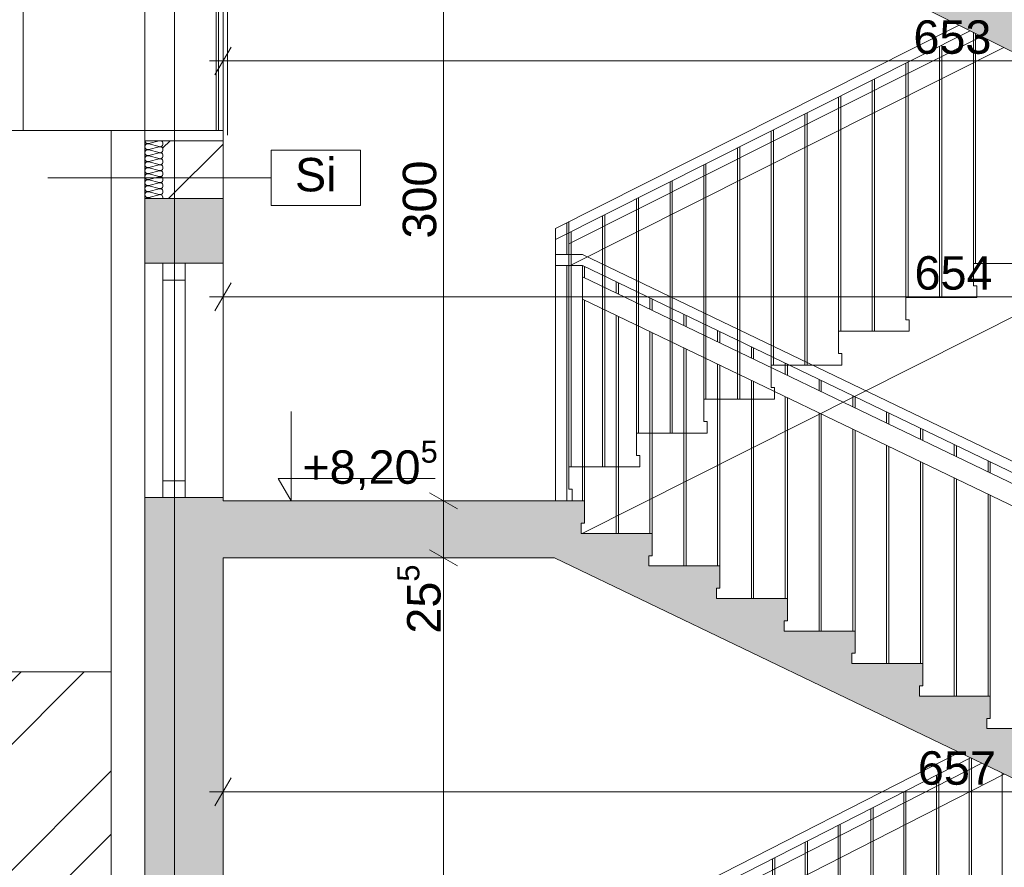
# Paper-space layout 'A-42 PRZEKRÓJ A-A' of a CAD drawing. Header units: millimetres. Extents: x 0 to 1114, y -5 to 726.
# Tile 13 of 92: x 76 to 120, y 260 to 298. Entities that reach past the tile are written whole.
import ezdxf
from ezdxf.xclip import XClip

# ---------------------------------------------------------------- set-up
doc = ezdxf.new("R2010")
doc.units = ezdxf.units.MM
doc.header["$MEASUREMENT"] = 0
doc.header["$XCLIPFRAME"] = 0
doc.linetypes.add('DASHDOTX2', pattern=[1000, 500, -250, 0, -250])
for name, color, linetype, lineweight, true_color in [('A__balustrada_Nr_pióra__161', 7, 'Continuous', 5, 0x949494), ('A_opis_Nr_pióra__19', 7, 'Continuous', 5, 0x191919), ('A_osie_Nr_pióra__16', 7, 'Continuous', 5, 0x0f0f0f), ('A_pochwyt_Nr_pióra__161', 7, 'Continuous', 5, 0x949494), ('A_sanitarne_Nr_pióra__6', 7, 'Continuous', 13, 0xa9a9a9), ('A_schody_Nr_pióra__10', 7, 'Continuous', 13, 0x4b4b4b), ('A_schody_Nr_pióra__9', 7, 'Continuous', 13, 0xadadad), ('A_widok_Nr_pióra__121', 7, 'Continuous', 5, 0xcacaca), ('A_widok_Nr_pióra__9', 7, 'Continuous', 13, 0xadadad)]:
    doc.layers.add(name, color=color, linetype=linetype, lineweight=lineweight, true_color=true_color)
doc.layers.add('A_schody', color=7, linetype='Continuous')
for name, color, linetype, lineweight in [('A_schody_Nr_pióra__1', 7, 'Continuous', 20), ('A_schody_Nr_pióra__2', 8, 'Continuous', 13), ('A_stolarka_Nr_pióra__1', 7, 'Continuous', 20), ('A_stolarka_Nr_pióra__3', 252, 'Continuous', 13), ('A_strop_Nr_pióra__1', 7, 'Continuous', 20), ('A_wymiary_Nr_pióra__1', 7, 'Continuous', 20), ('A_wymiary_Nr_pióra__2', 8, 'Continuous', 13), ('A_ściany_Nr_pióra__1', 7, 'Continuous', 20)]:
    doc.layers.add(name, color=color, linetype=linetype, lineweight=lineweight)
doc.styles.add('STYL_AUTOMATYCZNY_1', font='arial.ttf')
doc.styles.add('STYL_AUTOMATYCZNY_4', font='arial.ttf')

# ---------------------------------------------------------------- blocks, each defined once
blk = doc.blocks.new('Rysunek_1_1', base_point=(-1560.278, -148.908))
at = {"layer": 'A_schody', "linetype": 'Continuous', "lineweight": 0, "true_color": 0x000000}
h = blk.add_hatch(color=18, dxfattribs=at)
h.paths.add_polyline_path([(81.694, 140.929), (175.424, 140.929), (226.244, 140.929), (306.913, 140.929), (548.587, 140.929), (548.587, 244.87), (543.567, 244.87), (543.567, 243.12), (527.617, 243.12), (527.617, 243.652), (527.767, 243.652), (527.767, 244.652), (524.676, 244.652), (524.676, 245.185), (524.826, 245.185), (524.826, 246.185), (521.735, 246.185), (521.735, 246.718), (521.885, 246.718), (521.885, 247.718), (518.794, 247.718), (518.794, 248.251), (518.944, 248.251), (518.944, 249.251), (515.853, 249.251), (515.853, 249.784), (516.003, 249.784), (516.003, 250.784), (512.912, 250.784), (512.912, 251.317), (513.062, 251.317), (513.062, 252.317), (509.971, 252.317), (509.971, 252.85), (510.121, 252.85), (510.121, 253.85), (507.03, 253.85), (507.03, 254.383), (507.18, 254.383), (507.18, 255.383), (504.089, 255.383), (504.089, 255.916), (504.239, 255.916), (504.239, 256.916), (501.148, 256.916), (501.148, 257.449), (501.298, 257.449), (501.298, 258.449), (498.572, 258.449), (498.207, 258.449), (498.207, 258.982), (498.357, 258.982), (498.357, 259.982), (498.277, 259.982), (479.827, 259.982), (479.827, 286.332), (482.217, 286.332), (482.217, 290.162), (496.884, 290.162), (527.025, 274.725), (529.906, 273.25), (543.567, 273.25), (543.567, 276.2), (527.437, 276.2), (527.437, 276.727), (527.587, 276.727), (527.587, 277.727), (524.454, 277.727), (524.454, 278.255), (524.604, 278.255), (524.604, 279.255), (521.471, 279.255), (521.471, 279.783), (521.621, 279.783), (521.621, 280.783), (518.488, 280.783), (518.488, 281.31), (518.638, 281.31), (518.638, 282.31), (515.505, 282.31), (515.505, 282.838), (515.655, 282.838), (515.655, 283.838), (512.522, 283.838), (512.522, 284.366), (512.672, 284.366), (512.672, 285.366), (509.539, 285.366), (509.539, 285.894), (509.689, 285.894), (509.689, 286.894), (506.556, 286.894), (506.556, 287.421), (506.706, 287.421), (506.706, 288.421), (503.573, 288.421), (503.573, 288.949), (503.723, 288.949), (503.723, 289.949), (500.59, 289.949), (500.59, 290.477), (500.74, 290.477), (500.74, 291.477), (497.79, 291.477), (497.607, 291.477), (497.607, 292.005), (497.757, 292.005), (497.757, 293.005), (497.647, 293.005), (497.497, 293.005), (494.627, 293.005), (479.247, 293.005), (479.217, 293.005), (479.217, 319.235), (481.647, 319.235), (481.647, 323.105), (496.903, 323.105), (527.216, 307.736), (530.839, 305.9), (543.567, 305.9), (543.567, 309.21), (530.456, 309.21), (527.627, 309.21), (527.627, 309.736), (527.777, 309.736), (527.777, 310.736), (524.617, 310.736), (524.617, 311.262), (524.767, 311.262), (524.767, 312.262), (521.607, 312.262), (521.607, 312.788), (521.757, 312.788), (521.757, 313.788), (518.597, 313.788), (518.597, 314.314), (518.747, 314.314), (518.747, 315.314), (515.587, 315.314), (515.587, 315.84), (515.737, 315.84), (515.737, 316.84), (512.577, 316.84), (512.577, 317.366), (512.727, 317.366), (512.727, 318.366), (509.567, 318.366), (509.567, 318.892), (509.717, 318.892), (509.717, 319.892), (506.557, 319.892), (506.557, 320.418), (506.707, 320.418), (506.707, 321.418), (503.547, 321.418), (503.547, 321.944), (503.697, 321.944), (503.697, 322.944), (500.537, 322.944), (500.537, 323.47), (500.687, 323.47), (500.687, 324.47), (497.527, 324.47), (497.527, 324.493), (497.527, 324.996), (497.677, 324.996), (497.677, 325.996), (497.647, 325.996), (497.177, 325.996), (479.547, 325.996), (479.547, 351.996), (481.717, 351.996), (481.717, 355.946), (498.578, 355.946), (527.341, 341.136), (530.809, 339.35), (543.567, 339.35), (543.567, 342.65), (527.677, 342.65), (527.677, 343.181), (527.827, 343.181), (527.827, 344.181), (524.703, 344.181), (524.703, 344.712), (524.853, 344.712), (524.853, 345.712), (521.729, 345.712), (521.729, 346.244), (521.879, 346.244), (521.879, 347.244), (518.755, 347.244), (518.755, 347.775), (518.905, 347.775), (518.905, 348.775), (515.781, 348.775), (515.781, 349.306), (515.931, 349.306), (515.931, 350.306), (512.807, 350.306), (512.807, 350.838), (512.957, 350.838), (512.957, 351.838), (509.833, 351.838), (509.833, 352.369), (509.983, 352.369), (509.983, 353.369), (506.859, 353.369), (506.859, 353.9), (507.009, 353.9), (507.009, 354.9), (503.885, 354.9), (503.885, 355.432), (504.035, 355.432), (504.035, 356.432), (500.911, 356.432), (500.911, 356.963), (501.061, 356.963), (501.061, 357.963), (497.937, 357.963), (497.937, 357.981), (497.937, 358.495), (498.087, 358.495), (498.087, 359.495), (497.607, 359.495), (494.957, 359.495), (479.467, 359.495), (479.467, 385.725), (481.827, 385.725), (481.827, 389.495), (496.894, 389.495), (527.195, 374.445), (530.547, 372.78), (543.567, 372.78), (543.567, 375.94), (527.557, 375.94), (527.557, 376.433), (527.707, 376.433), (527.707, 377.433), (524.551, 377.433), (524.551, 377.926), (524.701, 377.926), (524.701, 378.926), (521.545, 378.926), (521.545, 379.419), (521.695, 379.419), (521.695, 380.419), (518.539, 380.419), (518.539, 380.912), (518.689, 380.912), (518.689, 381.912), (515.533, 381.912), (515.533, 382.405), (515.683, 382.405), (515.683, 383.405), (512.527, 383.405), (512.527, 383.898), (512.677, 383.898), (512.677, 384.898), (509.521, 384.898), (509.521, 385.391), (509.671, 385.391), (509.671, 386.391), (506.515, 386.391), (506.515, 386.884), (506.665, 386.884), (506.665, 387.884), (506.416, 387.884), (503.509, 387.884), (503.509, 388.377), (503.659, 388.377), (503.659, 389.377), (503.413, 389.377), (500.503, 389.377), (500.503, 389.87), (500.653, 389.87), (500.653, 390.87), (500.41, 390.87), (497.813, 390.87), (497.497, 390.87), (497.497, 391.363), (497.647, 391.363), (497.647, 392.363), (479.397, 392.363), (479.397, 418.623), (481.617, 418.623), (481.617, 422.123), (498.369, 422.123), (527.387, 407.759), (531.063, 405.94), (543.567, 405.94), (543.567, 409.28), (527.697, 409.28), (527.697, 409.765), (527.847, 409.765), (527.847, 410.765), (524.697, 410.765), (524.697, 411.25), (524.847, 411.25), (524.847, 412.25), (521.697, 412.25), (521.697, 412.735), (521.847, 412.735), (521.847, 413.735), (518.697, 413.735), (518.697, 414.22), (518.847, 414.22), (518.847, 415.22), (515.697, 415.22), (515.697, 415.705), (515.847, 415.705), (515.847, 416.705), (512.697, 416.705), (512.697, 417.189), (512.847, 417.189), (512.847, 418.189), (509.697, 418.189), (509.697, 418.674), (509.847, 418.674), (509.847, 419.674), (506.697, 419.674), (506.697, 420.159), (506.847, 420.159), (506.847, 421.159), (503.697, 421.159), (503.697, 421.644), (503.847, 421.644), (503.847, 422.644), (500.697, 422.644), (500.697, 423.129), (500.847, 423.129), (500.847, 424.129), (497.697, 424.129), (497.697, 424.614), (497.847, 424.614), (497.847, 425.614), (479.317, 425.614), (479.317, 451.774), (481.707, 451.774), (481.707, 455.544), (496.931, 455.544), (527.257, 440.792), (530.881, 439.03), (543.567, 439.03), (543.567, 442.31), (527.567, 442.31), (527.567, 442.785), (527.717, 442.785), (527.717, 443.785), (524.533, 443.785), (524.533, 444.261), (524.683, 444.261), (524.683, 445.261), (521.499, 445.261), (521.499, 445.737), (521.649, 445.737), (521.649, 446.737), (518.465, 446.737), (518.465, 447.213), (518.615, 447.213), (518.615, 448.213), (515.431, 448.213), (515.431, 448.689), (515.581, 448.689), (515.581, 449.689), (512.397, 449.689), (512.397, 450.165), (512.547, 450.165), (512.547, 451.165), (509.363, 451.165), (509.363, 451.641), (509.513, 451.641), (509.513, 452.641), (506.329, 452.641), (506.329, 453.117), (506.479, 453.117), (506.479, 454.117), (503.295, 454.117), (503.295, 454.593), (503.445, 454.593), (503.445, 455.593), (500.261, 455.593), (500.261, 456.069), (500.411, 456.069), (500.411, 457.069), (497.227, 457.069), (497.227, 457.545), (497.377, 457.545), (497.377, 458.545), (479.247, 458.545), (479.247, 484.675), (481.019, 484.675), (481.019, 488.575), (496.868, 488.575), (530.662, 472.1), (543.567, 472.1), (543.567, 475.18), (527.767, 475.18), (527.767, 475.645), (527.917, 475.645), (527.917, 476.645), (524.761, 476.645), (524.761, 477.11), (524.911, 477.11), (524.911, 478.11), (521.755, 478.11), (521.755, 478.576), (521.905, 478.576), (521.905, 479.576), (518.749, 479.576), (518.749, 480.041), (518.899, 480.041), (518.899, 481.041), (515.743, 481.041), (515.743, 481.507), (515.893, 481.507), (515.893, 482.507), (512.737, 482.507), (512.737, 482.972), (512.887, 482.972), (512.887, 483.972), (509.731, 483.972), (509.731, 484.438), (509.881, 484.438), (509.881, 485.438), (506.725, 485.438), (506.725, 485.903), (506.875, 485.903), (506.875, 486.903), (503.719, 486.903), (503.719, 487.369), (503.869, 487.369), (503.869, 488.369), (500.713, 488.369), (500.713, 488.834), (500.863, 488.834), (500.863, 489.834), (497.707, 489.834), (497.707, 490.3), (497.857, 490.3), (497.857, 491.3), (479.277, 491.3), (479.277, 517.52), (481.377, 517.52), (481.377, 521.533), (478.41, 521.533), (478.41, 524.133), (477.357, 524.133), (352.051, 524.133), (352.051, 536.095), (543.567, 536.095), (543.567, 527.836), (543.567, 524.133), (547.587, 524.133), (547.587, 521.533), (543.567, 521.533), (543.567, 517.54), (548.587, 517.54), (548.587, 540.961), (543.567, 540.961), (543.567, 539.119), (348.996, 539.119), (348.996, 564.681), (346.838, 564.681), (346.838, 562.317), (85.194, 562.317), (85.194, 564.681), (81.694, 564.681), (81.694, 553.481), (85.194, 553.481), (85.194, 558.993), (147.194, 558.993), (147.194, 524.281), (131.294, 524.281), (131.294, 520.056), (146.901, 520.056), (146.901, 517.255), (150.894, 517.255), (150.894, 491.056), (131.644, 491.056), (131.644, 491.558), (131.794, 491.558), (131.794, 492.558), (128.604, 492.558), (128.604, 493.06), (128.754, 493.06), (128.754, 494.06), (125.564, 494.06), (125.564, 494.562), (125.714, 494.562), (125.714, 495.562), (122.524, 495.562), (122.524, 496.065), (122.674, 496.065), (122.674, 497.065), (119.484, 497.065), (119.484, 497.567), (119.634, 497.567), (119.634, 498.567), (116.444, 498.567), (116.444, 499.069), (116.594, 499.069), (116.594, 500.069), (113.404, 500.069), (113.404, 500.571), (113.554, 500.571), (113.554, 501.571), (110.364, 501.571), (110.364, 502.074), (110.514, 502.074), (110.514, 503.074), (107.324, 503.074), (107.324, 503.576), (107.474, 503.576), (107.474, 504.576), (104.284, 504.576), (104.284, 505.078), (104.434, 505.078), (104.434, 506.078), (101.244, 506.078), (101.244, 506.581), (101.394, 506.581), (101.394, 507.581), (98.194, 507.581), (85.194, 507.581), (85.194, 504.381), (101.294, 504.381), (133.823, 488.306), (146.674, 488.306), (146.674, 484.256), (150.694, 484.256), (150.694, 458.206), (131.244, 458.206), (131.244, 458.69), (131.394, 458.69), (131.394, 459.69), (128.264, 459.69), (128.264, 460.174), (128.414, 460.174), (128.414, 461.174), (125.284, 461.174), (125.284, 461.658), (125.434, 461.658), (125.434, 462.658), (122.304, 462.658), (122.304, 463.142), (122.454, 463.142), (122.454, 464.142), (119.324, 464.142), (119.324, 464.626), (119.474, 464.626), (119.474, 465.626), (116.344, 465.626), (116.344, 466.11), (116.494, 466.11), (116.494, 467.11), (113.364, 467.11), (113.364, 467.594), (113.514, 467.594), (113.514, 468.594), (110.384, 468.594), (110.384, 469.078), (110.534, 469.078), (110.534, 470.078), (107.404, 470.078), (107.404, 470.562), (107.554, 470.562), (107.554, 471.562), (104.424, 471.562), (104.424, 472.046), (104.574, 472.046), (104.574, 473.046), (101.444, 473.046), (101.444, 473.531), (101.594, 473.531), (101.594, 474.531), (101.044, 474.531), (85.194, 474.531), (85.194, 471.531), (101.123, 471.531), (133.451, 455.431), (147.014, 455.431), (147.014, 451.371), (150.394, 451.371), (150.394, 425.231), (130.844, 425.231), (130.844, 425.744), (130.994, 425.744), (130.994, 426.744), (127.904, 426.744), (127.904, 427.258), (128.054, 427.258), (128.054, 428.258), (124.964, 428.258), (124.964, 428.771), (125.114, 428.771), (125.114, 429.771), (122.024, 429.771), (122.024, 430.285), (122.174, 430.285), (122.174, 431.285), (119.084, 431.285), (119.084, 431.799), (119.234, 431.799), (119.234, 432.799), (116.144, 432.799), (116.144, 433.312), (116.294, 433.312), (116.294, 434.312), (113.204, 434.312), (113.204, 434.826), (113.354, 434.826), (113.354, 435.826), (110.264, 435.826), (110.264, 436.34), (110.414, 436.34), (110.414, 437.34), (107.324, 437.34), (107.324, 437.853), (107.474, 437.853), (107.474, 438.853), (104.384, 438.853), (104.384, 439.367), (104.534, 439.367), (104.534, 440.367), (101.444, 440.367), (101.444, 440.881), (101.594, 440.881), (101.594, 441.881), (98.394, 441.881), (85.194, 441.881), (85.194, 438.631), (101.54, 438.631), (133.928, 421.956), (146.574, 421.956), (146.574, 418.066), (150.194, 418.066), (150.194, 391.956), (130.844, 391.956), (130.844, 392.467), (130.994, 392.467), (130.994, 393.467), (127.814, 393.467), (127.814, 393.978), (127.964, 393.978), (127.964, 394.978), (124.784, 394.978), (124.784, 395.49), (124.934, 395.49), (124.934, 396.49), (121.754, 396.49), (121.754, 397.001), (121.904, 397.001), (121.904, 398.001), (118.724, 398.001), (118.724, 398.512), (118.874, 398.512), (118.874, 399.512), (115.694, 399.512), (115.694, 400.024), (115.844, 400.024), (115.844, 401.024), (112.664, 401.024), (112.664, 401.535), (112.814, 401.535), (112.814, 402.535), (109.634, 402.535), (109.634, 403.046), (109.784, 403.046), (109.784, 404.046), (106.604, 404.046), (106.604, 404.558), (106.754, 404.558), (106.754, 405.558), (103.574, 405.558), (103.574, 406.069), (103.724, 406.069), (103.724, 407.069), (100.544, 407.069), (100.544, 407.581), (100.694, 407.581), (100.694, 408.581), (97.494, 408.581), (85.194, 408.581), (85.194, 405.431), (100.469, 405.431), (133.448, 388.981), (146.924, 388.981), (146.924, 385.311), (150.794, 385.311), (150.794, 358.881), (131.244, 358.881), (131.244, 359.376), (131.394, 359.376), (131.394, 360.376), (128.244, 360.376), (128.244, 360.871), (128.394, 360.871), (128.394, 361.871), (125.244, 361.871), (125.244, 362.367), (125.394, 362.367), (125.394, 363.367), (122.244, 363.367), (122.244, 363.862), (122.394, 363.862), (122.394, 364.862), (119.244, 364.862), (119.244, 365.358), (119.394, 365.358), (119.394, 366.358), (116.244, 366.358), (116.244, 366.853), (116.394, 366.853), (116.394, 367.853), (113.244, 367.853), (113.244, 368.349), (113.394, 368.349), (113.394, 369.349), (110.244, 369.349), (110.244, 369.844), (110.394, 369.844), (110.394, 370.844), (107.244, 370.844), (107.244, 371.34), (107.394, 371.34), (107.394, 372.34), (104.244, 372.34), (104.244, 372.835), (104.394, 372.835), (104.394, 373.835), (101.244, 373.835), (101.244, 374.331), (101.394, 374.331), (101.394, 375.331), (98.194, 375.331), (85.194, 375.331), (85.194, 372.331), (100.9, 372.331), (134.251, 355.706), (146.737, 355.706), (146.737, 352.136), (150.694, 352.136), (150.694, 325.906), (150.494, 325.906), (131.144, 325.906), (131.144, 326.408), (131.294, 326.408), (131.294, 327.408), (128.164, 327.408), (128.164, 327.91), (128.314, 327.91), (128.314, 328.91), (125.184, 328.91), (125.184, 329.412), (125.334, 329.412), (125.334, 330.412), (122.204, 330.412), (122.204, 330.915), (122.354, 330.915), (122.354, 331.915), (119.224, 331.915), (119.224, 332.417), (119.374, 332.417), (119.374, 333.417), (116.244, 333.417), (116.244, 333.919), (116.394, 333.919), (116.394, 334.919), (113.264, 334.919), (113.264, 335.421), (113.414, 335.421), (113.414, 336.421), (110.284, 336.421), (110.284, 336.924), (110.434, 336.924), (110.434, 337.924), (107.304, 337.924), (107.304, 338.426), (107.454, 338.426), (107.454, 339.426), (104.324, 339.426), (104.324, 339.928), (104.474, 339.928), (104.474, 340.928), (101.344, 340.928), (101.344, 341.431), (101.494, 341.431), (101.494, 342.431), (98.294, 342.431), (85.194, 342.431), (85.194, 339.231), (101.379, 339.231), (134.06, 322.756), (146.544, 322.756), (146.544, 319.066), (150.494, 319.066), (150.494, 292.856), (130.894, 292.856), (130.844, 292.856), (130.844, 293.321), (130.994, 293.321), (130.994, 294.321), (127.884, 294.321), (127.884, 294.787), (128.034, 294.787), (128.034, 295.787), (124.924, 295.787), (124.924, 296.253), (125.074, 296.253), (125.074, 297.253), (121.964, 297.253), (121.964, 297.719), (122.114, 297.719), (122.114, 298.719), (119.004, 298.719), (119.004, 299.185), (119.154, 299.185), (119.154, 300.185), (116.044, 300.185), (116.044, 300.651), (116.194, 300.651), (116.194, 301.651), (113.084, 301.651), (113.084, 302.117), (113.234, 302.117), (113.234, 303.117), (110.124, 303.117), (110.124, 303.583), (110.274, 303.583), (110.274, 304.583), (107.164, 304.583), (107.164, 305.049), (107.314, 305.049), (107.314, 306.049), (104.204, 306.049), (104.204, 306.515), (104.354, 306.515), (104.354, 307.515), (101.244, 307.515), (101.244, 307.981), (101.394, 307.981), (101.394, 308.981), (98.194, 308.981), (85.194, 308.981), (85.194, 306.131), (100.659, 306.131), (132.664, 290.281), (147.001, 290.281), (147.001, 286.281), (150.794, 286.281), (150.894, 286.281), (150.894, 260.081), (150.794, 260.081), (131.544, 260.081), (131.544, 260.54), (131.694, 260.54), (131.694, 261.54), (128.514, 261.54), (128.514, 261.999), (128.664, 261.999), (128.664, 262.999), (125.484, 262.999), (125.484, 263.458), (125.634, 263.458), (125.634, 264.458), (122.454, 264.458), (122.454, 264.917), (122.604, 264.917), (122.604, 265.917), (119.424, 265.917), (119.424, 266.376), (119.574, 266.376), (119.574, 267.376), (116.394, 267.376), (116.394, 267.835), (116.544, 267.835), (116.544, 268.835), (113.364, 268.835), (113.364, 269.294), (113.514, 269.294), (113.514, 270.294), (110.334, 270.294), (110.334, 270.753), (110.484, 270.753), (110.484, 271.753), (107.304, 271.753), (107.304, 272.212), (107.454, 272.212), (107.454, 273.212), (104.274, 273.212), (104.274, 273.671), (104.424, 273.671), (104.424, 274.671), (101.244, 274.671), (101.244, 275.131), (101.394, 275.131), (101.394, 276.131), (98.194, 276.131), (85.194, 276.131), (85.194, 276.281), (81.694, 276.281), (81.694, 161.081)])
h.paths.add_polyline_path([(85.194, 241.081), (99.89, 241.081), (133.69, 224.181), (146.852, 224.181), (146.852, 220.611), (150.594, 220.611), (150.594, 194.081), (134.194, 194.081), (130.994, 194.081), (130.844, 194.081), (130.844, 194.581), (130.994, 194.581), (130.994, 195.581), (127.874, 195.581), (127.874, 196.081), (128.024, 196.081), (128.024, 197.081), (124.904, 197.081), (124.904, 197.581), (125.054, 197.581), (125.054, 198.581), (121.934, 198.581), (121.934, 199.081), (122.084, 199.081), (122.084, 200.081), (118.964, 200.081), (118.964, 200.581), (119.114, 200.581), (119.114, 201.581), (115.994, 201.581), (115.994, 202.081), (116.144, 202.081), (116.144, 203.081), (113.024, 203.081), (113.024, 203.581), (113.174, 203.581), (113.174, 204.581), (110.054, 204.581), (110.054, 205.081), (110.204, 205.081), (110.204, 206.081), (107.084, 206.081), (107.084, 206.581), (107.234, 206.581), (107.234, 207.581), (104.114, 207.581), (104.114, 208.081), (104.264, 208.081), (104.264, 209.081), (101.144, 209.081), (101.144, 209.581), (101.294, 209.581), (101.294, 210.581), (85.694, 210.581), (85.194, 210.581)], flags=0)
h.paths.add_polyline_path([(85.194, 207.481), (100.985, 207.481), (134.051, 190.781), (147.294, 190.781), (147.294, 187.311), (150.694, 187.311), (150.694, 161.081), (129.144, 161.081), (129.144, 161.711), (129.294, 161.711), (129.294, 162.711), (126.2, 162.711), (126.2, 163.341), (126.35, 163.341), (126.35, 164.341), (123.255, 164.341), (123.255, 164.971), (123.405, 164.971), (123.405, 165.971), (120.311, 165.971), (120.311, 166.601), (120.461, 166.601), (120.461, 167.601), (117.366, 167.601), (117.366, 168.231), (117.516, 168.231), (117.516, 169.231), (114.422, 169.231), (114.422, 169.861), (114.572, 169.861), (114.572, 170.861), (111.477, 170.861), (111.477, 171.491), (111.627, 171.491), (111.627, 172.491), (108.533, 172.491), (108.533, 173.121), (108.683, 173.121), (108.683, 174.121), (105.588, 174.121), (105.588, 174.751), (105.738, 174.751), (105.738, 175.751), (102.644, 175.751), (102.644, 176.381), (102.794, 176.381), (102.794, 177.381), (99.594, 177.381), (85.694, 177.381), (85.194, 177.381)], flags=0)
h.paths.add_polyline_path([(98.194, 243.581), (85.194, 243.581), (85.194, 273.581), (100.052, 273.581), (134.109, 257.181), (146.856, 257.181), (146.856, 253.581), (150.794, 253.581), (150.794, 227.081), (131.244, 227.081), (131.244, 227.581), (131.394, 227.581), (131.394, 228.581), (128.244, 228.581), (128.244, 229.081), (128.394, 229.081), (128.394, 230.081), (125.244, 230.081), (125.244, 230.581), (125.394, 230.581), (125.394, 231.581), (122.244, 231.581), (122.244, 232.081), (122.394, 232.081), (122.394, 233.081), (119.244, 233.081), (119.244, 233.581), (119.394, 233.581), (119.394, 234.581), (116.244, 234.581), (116.244, 235.081), (116.394, 235.081), (116.394, 236.081), (113.244, 236.081), (113.244, 236.581), (113.394, 236.581), (113.394, 237.581), (110.244, 237.581), (110.244, 238.081), (110.394, 238.081), (110.394, 239.081), (107.244, 239.081), (107.244, 239.581), (107.394, 239.581), (107.394, 240.581), (104.244, 240.581), (104.244, 241.081), (104.394, 241.081), (104.394, 242.081), (101.244, 242.081), (101.244, 242.581), (101.394, 242.581), (101.394, 243.581)], flags=0)
h.paths.add_polyline_path([(172.924, 149.057), (153.247, 149.057), (153.247, 526.588), (172.924, 526.588)], flags=0)
h.paths.add_polyline_path([(153.247, 529.128), (153.247, 540.019), (153.247, 558.993), (197.906, 558.993), (197.906, 529.128), (175.424, 529.128)], flags=0)
h.paths.add_polyline_path([(175.424, 458.356), (175.424, 487.895), (224.744, 487.895), (224.744, 479.356), (226.244, 479.356), (226.244, 491.056), (175.424, 491.056), (175.424, 520.915), (224.744, 520.915), (224.744, 512.056), (226.244, 512.056), (226.244, 526.757), (254.323, 526.757), (254.323, 149.057), (226.244, 149.057), (226.244, 161.081), (175.424, 161.081), (175.424, 190.716), (224.744, 190.716), (224.744, 182.081), (226.244, 182.081), (226.244, 194.081), (175.424, 194.081), (175.424, 223.904), (224.744, 223.904), (224.744, 215.081), (226.244, 215.081), (226.244, 227.081), (175.424, 227.081), (175.424, 257.094), (224.744, 257.094), (224.744, 248.081), (226.244, 248.081), (226.244, 260.081), (175.424, 260.081), (175.424, 289.86), (224.744, 289.86), (224.744, 281.081), (226.244, 281.081), (226.244, 292.856), (175.424, 292.856), (175.424, 322.879), (224.744, 322.879), (224.744, 313.856), (226.244, 313.856), (226.244, 325.906), (175.424, 325.906), (175.424, 355.9), (224.744, 355.9), (224.744, 346.906), (226.244, 346.906), (226.244, 359.081), (175.424, 359.081), (175.424, 388.92), (224.744, 388.92), (224.744, 380.081), (226.244, 380.081), (226.244, 392.156), (175.424, 392.156), (175.424, 421.855), (224.744, 421.855), (224.744, 413.156), (226.244, 413.156), (226.244, 425.381), (175.424, 425.381), (175.424, 454.875), (224.744, 454.875), (224.744, 446.381), (226.244, 446.381), (226.244, 458.356)], flags=0)
h.paths.add_polyline_path([(224.744, 529.128), (198.906, 529.128), (198.906, 558.993), (214.553, 558.993), (214.553, 554.428), (218.278, 554.428), (218.278, 558.993), (280.423, 558.993), (280.423, 554.428), (284.064, 554.428), (284.064, 558.993), (332.796, 558.993), (346.125, 558.993), (346.125, 552.476), (347.029, 552.476), (347.029, 524.133), (332.796, 524.133), (311.061, 524.133), (311.061, 529.128), (305.413, 529.128), (256.333, 529.128), (254.833, 529.128), (226.244, 529.128)], flags=0)
h.paths.add_polyline_path([(255.709, 227.081), (255.709, 253.581), (259.467, 253.581), (259.467, 256.491), (278.972, 256.491), (278.972, 253.581), (283.324, 253.581), (283.324, 248.081), (285.053, 248.081), (285.053, 260.081), (256.323, 260.081), (255.823, 260.081), (255.823, 286.356), (258.688, 286.356), (258.688, 289.266), (279.283, 289.266), (279.283, 286.356), (283.254, 286.356), (283.254, 281.081), (285.053, 281.081), (285.053, 292.856), (256.323, 292.856), (255.823, 292.856), (255.823, 319.066), (258.343, 319.066), (258.343, 322.256), (279.153, 322.256), (279.153, 319.066), (283.634, 319.066), (283.634, 313.856), (285.053, 313.856), (285.053, 325.906), (256.323, 325.906), (255.823, 325.906), (255.823, 352.136), (258.283, 352.136), (258.283, 355.416), (279.133, 355.416), (279.133, 352.136), (283.504, 352.136), (283.504, 346.906), (285.053, 346.906), (285.053, 359.081), (256.323, 359.081), (255.823, 359.081), (255.823, 385.311), (258.573, 385.311), (258.573, 388.571), (279.593, 388.571), (279.593, 385.311), (283.494, 385.311), (283.494, 380.081), (285.053, 380.081), (285.053, 392.156), (256.323, 392.156), (255.823, 392.156), (255.823, 418.066), (258.523, 418.066), (258.523, 421.666), (279.293, 421.666), (279.293, 418.066), (283.494, 418.066), (283.494, 413.156), (285.053, 413.156), (285.053, 425.381), (256.323, 425.381), (255.823, 425.381), (255.823, 451.371), (258.099, 451.371), (258.099, 455.501), (279.815, 455.501), (279.815, 451.371), (283.574, 451.371), (283.574, 446.381), (285.053, 446.381), (285.053, 458.356), (256.323, 458.356), (255.823, 458.356), (255.823, 484.206), (258.703, 484.206), (258.703, 488.306), (279.604, 488.306), (279.583, 484.206), (283.574, 484.206), (283.574, 479.356), (285.053, 479.356), (285.053, 491.056), (256.323, 491.056), (255.823, 491.056), (255.823, 517.226), (258.689, 517.226), (258.689, 519.525), (258.689, 521.328), (255.923, 521.328), (255.923, 528.128), (283.474, 528.128), (283.474, 521.328), (279.543, 521.328), (279.543, 517.226), (283.674, 517.226), (283.674, 512.056), (285.053, 512.056), (285.053, 527.628), (305.413, 527.628), (305.413, 149.057), (285.053, 149.057), (285.053, 161.081), (256.323, 161.081), (255.823, 161.081), (255.823, 187.581), (258.382, 187.581), (258.382, 190.681), (279.823, 190.681), (279.823, 187.581), (283.474, 187.581), (283.474, 182.081), (285.053, 182.081), (285.053, 194.081), (256.323, 194.081), (255.823, 194.081), (255.823, 220.581), (258.433, 220.581), (258.433, 223.491), (279.303, 223.491), (279.303, 220.581), (283.413, 220.581), (283.413, 215.081), (285.053, 215.081), (285.053, 227.081), (256.209, 227.081)], flags=0)
h.paths.add_polyline_path([(306.913, 289.828), (477.357, 289.828), (477.357, 260.081), (306.913, 260.081)], flags=0)
h.paths.add_polyline_path([(458.097, 161.081), (306.913, 161.081), (306.913, 190.96), (458.097, 190.96)], flags=0)
h.paths.add_polyline_path([(306.913, 458.356), (306.913, 488.028), (477.357, 488.028), (477.357, 458.356)], flags=0)
h.paths.add_polyline_path([(306.913, 425.381), (306.913, 455.328), (477.357, 455.328), (477.357, 425.381)], flags=0)
h.paths.add_polyline_path([(477.357, 392.156), (306.913, 392.156), (306.913, 422.353), (477.357, 422.353), (477.357, 392.363)], flags=0)
h.paths.add_polyline_path([(477.357, 491.056), (306.913, 491.056), (306.913, 521.064), (477.357, 521.064)], flags=0)
h.paths.add_polyline_path([(306.913, 193.881), (306.913, 224.053), (477.357, 224.053), (477.357, 193.881), (458.097, 193.881)], flags=0)
h.paths.add_polyline_path([(306.913, 325.906), (306.913, 356.053), (477.357, 356.053), (477.357, 325.906)], flags=0)
h.paths.add_polyline_path([(306.913, 389.128), (477.357, 389.128), (477.357, 359.081), (306.913, 359.081)], flags=0)
h.paths.add_polyline_path([(477.357, 292.856), (306.913, 292.856), (306.913, 322.878), (477.357, 322.878)], flags=0)
h.paths.add_polyline_path([(306.913, 257.053), (477.357, 257.053), (477.357, 227.081), (306.913, 227.081)], flags=0)
h.paths.add_polyline_path([(460.097, 161.23), (459.597, 161.23), (459.597, 190.96), (477.357, 190.96), (477.357, 187.48), (482.007, 187.48), (482.007, 190.96), (498.336, 190.96), (519.447, 181.159), (521.347, 180.277), (521.347, 179.775), (543.567, 179.775), (543.567, 161.23)], flags=0)
h.paths.add_polyline_path([(479.747, 220.551), (482.078, 220.551), (482.078, 224.303), (496.973, 224.303), (527.249, 209.225), (530.883, 207.415), (543.567, 207.415), (543.567, 182.775), (522.45, 182.775), (519.677, 182.775), (519.677, 184.164), (516.687, 184.164), (516.687, 185.552), (513.697, 185.552), (513.697, 186.94), (510.707, 186.94), (510.707, 188.328), (507.717, 188.328), (507.717, 189.716), (504.727, 189.716), (504.727, 191.104), (501.737, 191.104), (501.737, 192.492), (498.747, 192.492), (498.747, 193.881), (497.557, 193.881), (479.747, 193.881)], flags=0)
h.paths.add_polyline_path([(479.827, 253.051), (481.977, 253.051), (481.977, 256.781), (498.162, 256.781), (527.183, 241.654), (528.401, 241.02), (529.443, 241.02), (543.567, 241.02), (543.567, 210.76), (530.484, 210.76), (527.727, 210.76), (527.727, 211.236), (527.877, 211.236), (527.877, 212.236), (524.74, 212.236), (524.74, 212.712), (524.89, 212.712), (524.89, 213.712), (521.753, 213.712), (521.753, 214.189), (521.903, 214.189), (521.903, 215.189), (518.766, 215.189), (518.766, 215.665), (518.916, 215.665), (518.916, 216.665), (515.779, 216.665), (515.779, 217.142), (515.929, 217.142), (515.929, 218.142), (512.792, 218.142), (512.792, 218.618), (512.942, 218.618), (512.942, 219.618), (509.805, 219.618), (509.805, 220.095), (509.955, 220.095), (509.955, 221.095), (506.818, 221.095), (506.818, 221.571), (506.968, 221.571), (506.968, 222.571), (503.831, 222.571), (503.831, 223.048), (503.981, 223.048), (503.981, 224.048), (500.844, 224.048), (500.844, 224.524), (500.994, 224.524), (500.994, 225.524), (497.994, 225.524), (497.857, 225.524), (497.857, 226.001), (498.007, 226.001), (498.007, 227.001), (497.597, 227.001), (479.827, 227.001)], flags=0)
h = blk.add_hatch(dxfattribs=at)
h.set_pattern_fill('masonry_block_0001', color=18, style=0, pattern_type=2)
h.set_pattern_definition([(45, (-1560.2781, -148.9084), (-1.2572359, 1.2572359), [])])
h.paths.add_polyline_path([(85.194, 289.681), (85.194, 292.281), (82.501, 292.281), (82.501, 289.681)])
blk.add_hatch(color=18, dxfattribs=at).paths.add_polyline_path([(81.694, 286.781), (85.194, 286.781), (85.194, 289.681), (81.694, 289.681)])
at = {"layer": 'A_schody', "linetype": 'Continuous', "lineweight": 13}
h = blk.add_hatch(dxfattribs=at)
h.set_pattern_fill('stal_0001', color=8, style=0, pattern_type=2)
h.set_pattern_definition([(45, (-1560.278, -148.9084), (-4.24264, 4.24264), []), (45, (-1561.6924, -147.494), (-4.24264, 4.24264), [])])
h.paths.add_polyline_path([(80.187, 181.081), (80.187, 268.468), (39.272, 268.468), (39.272, 181.081)])
at = {"layer": 'A__balustrada_Nr_pióra__161', "color": 252, "linetype": 'Continuous', "lineweight": 5, "true_color": 0x949494}
for p, q in [((100.094, 276.131), (100.094, 287.179)), ((100.094, 287.179), (101.294, 287.179)), ((100.094, 286.679), (101.294, 286.679)), ((100.594, 276.131), (100.594, 286.679)), ((101.294, 276.131), (101.294, 286.679)), ((101.394, 286.131), (101.394, 286.631)), ((102.809, 285.449), (102.809, 285.949)), ((102.909, 285.401), (102.909, 285.901)), ((101.394, 276.131), (101.394, 285.131)), ((104.324, 284.72), (104.324, 285.22)), ((104.424, 284.671), (104.424, 285.171)), ((102.809, 274.671), (102.809, 284.449)), ((102.909, 274.671), (102.909, 284.401)), ((105.839, 283.99), (105.839, 284.49)), ((105.939, 283.942), (105.939, 284.442)), ((104.324, 274.671), (104.324, 283.72)), ((107.354, 283.261), (107.354, 283.761)), ((107.454, 283.212), (107.454, 283.712)), ((104.424, 274.671), (104.424, 283.671)), ((105.839, 273.212), (105.839, 282.99)), ((105.939, 273.212), (105.939, 282.942)), ((108.869, 282.531), (108.869, 283.031)), ((108.969, 282.483), (108.969, 282.983)), ((107.354, 273.212), (107.354, 282.261)), ((107.454, 273.212), (107.454, 282.212)), ((110.384, 281.801), (110.384, 282.301)), ((110.484, 281.753), (110.484, 282.253)), ((108.869, 271.753), (108.869, 281.531)), ((108.969, 271.753), (108.969, 281.483)), ((111.899, 281.072), (111.899, 281.572)), ((111.999, 281.024), (111.999, 281.524)), ((110.384, 271.753), (110.384, 280.801)), ((110.484, 271.753), (110.484, 280.753)), ((113.414, 280.342), (113.414, 280.842)), ((113.514, 280.294), (113.514, 280.794)), ((111.899, 270.294), (111.899, 280.072)), ((111.999, 270.294), (111.999, 280.024)), ((114.929, 279.613), (114.929, 280.113)), ((115.029, 279.565), (115.029, 280.065)), ((113.414, 270.294), (113.414, 279.342)), ((113.514, 270.294), (113.514, 279.294)), ((116.444, 278.883), (116.444, 279.383)), ((116.544, 278.835), (116.544, 279.335)), ((114.929, 268.835), (114.929, 278.613)), ((115.029, 268.835), (115.029, 278.565)), ((117.959, 278.154), (117.959, 278.654)), ((118.059, 278.106), (118.059, 278.606)), ((116.444, 268.835), (116.444, 277.883)), ((116.544, 268.835), (116.544, 277.835)), ((119.474, 277.424), (119.474, 277.924)), ((119.574, 277.376), (119.574, 277.876)), ((117.959, 267.376), (117.959, 277.154)), ((118.059, 267.376), (118.059, 277.106)), ((119.474, 267.376), (119.474, 276.424)), ((119.574, 267.376), (119.574, 276.376))]:
    blk.add_line(p, q, dxfattribs=at)
at = {"layer": 'A_opis_Nr_pióra__19', "color": 250, "linetype": 'Continuous', "lineweight": 5, "true_color": 0x191919}
for p, q in [((91.349, 291.849), (87.349, 291.849)), ((87.349, 291.849), (87.349, 289.374)), ((91.349, 289.374), (91.349, 291.849)), ((87.349, 290.612), (77.35, 290.612)), ((87.349, 289.374), (91.349, 289.374))]:
    blk.add_line(p, q, dxfattribs=at)
at = {"layer": 'A_osie_Nr_pióra__16', "color": 250, "linetype": 'DASHDOTX2', "lineweight": 5, "true_color": 0x0f0f0f}
blk.add_line((83.019, 533.433), (83.019, 175.184), dxfattribs=at)
at = {"layer": 'A_pochwyt_Nr_pióra__161', "color": 252, "linetype": 'Continuous', "lineweight": 5, "true_color": 0x949494}
for p, q in [((101.294, 287.179), (131.694, 272.54)), ((101.294, 286.679), (131.694, 272.04)), ((101.294, 286.179), (131.694, 271.54)), ((101.294, 285.179), (131.694, 270.54))]:
    blk.add_line(p, q, dxfattribs=at)
at = {"layer": 'A_sanitarne_Nr_pióra__6', "color": 253, "linetype": 'Continuous', "lineweight": 13, "true_color": 0xa9a9a9}
for p, q in [((85.193, 292.281), (85.193, 303.181)), ((76.233, 292.731), (76.233, 302.731)), ((84.893, 292.731), (84.893, 302.731)), ((84.993, 302.731), (84.993, 292.731)), ((85.393, 292.531), (85.393, 302.931)), ((65.633, 292.731), (85.193, 292.731))]:
    blk.add_line(p, q, dxfattribs=at)
at = {"layer": 'A_schody_Nr_pióra__1', "color": 7, "linetype": 'Continuous', "lineweight": 20}
for p, q in [((100.659, 306.131), (132.664, 290.281)), ((101.394, 276.131), (98.194, 276.131)), ((101.394, 275.131), (101.394, 276.131)), ((101.394, 275.131), (101.244, 275.131)), ((101.244, 274.671), (101.244, 275.131)), ((104.424, 274.671), (101.244, 274.671)), ((104.424, 273.671), (104.424, 274.671)), ((100.052, 273.581), (134.109, 257.181)), ((104.424, 273.671), (104.274, 273.671)), ((104.274, 273.212), (104.274, 273.671)), ((107.454, 273.212), (104.274, 273.212)), ((107.454, 272.212), (107.454, 273.212)), ((107.454, 272.212), (107.304, 272.212)), ((107.304, 271.753), (107.304, 272.212)), ((110.484, 271.753), (107.304, 271.753)), ((110.484, 270.753), (110.484, 271.753)), ((110.484, 270.753), (110.334, 270.753)), ((110.334, 270.294), (110.334, 270.753)), ((113.514, 270.294), (110.334, 270.294)), ((113.514, 269.294), (113.514, 270.294)), ((113.514, 269.294), (113.364, 269.294)), ((113.364, 268.835), (113.364, 269.294)), ((116.544, 268.835), (113.364, 268.835)), ((116.544, 267.835), (116.544, 268.835)), ((116.544, 267.835), (116.394, 267.835)), ((116.394, 267.376), (116.394, 267.835)), ((119.574, 267.376), (116.394, 267.376)), ((119.574, 266.376), (119.574, 267.376)), ((119.574, 266.376), (119.424, 266.376)), ((119.424, 265.917), (119.424, 266.376)), ((122.604, 265.917), (119.424, 265.917))]:
    blk.add_line(p, q, dxfattribs=at)
at = {"layer": 'A_schody_Nr_pióra__10', "color": 251, "linetype": 'Continuous', "lineweight": 13, "true_color": 0x4b4b4b}
for p, q in [((81.863, 292.151), (82.331, 292.276)), ((81.863, 292.142), (82.331, 292.016)), ((81.863, 291.882), (82.331, 292.007)), ((81.863, 291.873), (82.331, 291.747)), ((81.863, 291.613), (82.331, 291.738)), ((81.863, 291.604), (82.331, 291.478)), ((81.863, 291.344), (82.331, 291.469)), ((81.863, 291.335), (82.331, 291.209)), ((81.863, 291.075), (82.331, 291.2)), ((81.863, 291.066), (82.331, 290.941)), ((81.863, 290.806), (82.331, 290.931)), ((81.863, 290.797), (82.331, 290.672)), ((81.863, 290.537), (82.331, 290.663)), ((81.863, 290.528), (82.331, 290.403)), ((81.863, 290.268), (82.331, 290.394)), ((81.863, 290.259), (82.331, 290.134)), ((81.863, 289.999), (82.331, 290.125)), ((81.863, 289.99), (82.331, 289.865)), ((81.863, 289.731), (82.331, 289.856)), ((81.863, 289.721), (82.016, 289.681))]:
    blk.add_line(p, q, dxfattribs=at)
for centre, start, end in [((81.828, 292.281), 180.0026, 284.9809), ((81.828, 292.012), 75.0191, 284.9809), ((82.366, 292.146), 255.0191, 104.9809), ((81.828, 291.743), 75.0191, 284.9809), ((82.366, 291.877), 255.0191, 104.9809), ((82.366, 291.608), 255.0191, 104.9809), ((81.828, 291.474), 75.0191, 284.9809), ((81.828, 291.205), 75.0191, 284.9809), ((82.366, 291.339), 255.0191, 104.9809), ((82.366, 291.07), 255.0191, 104.9809), ((81.828, 290.936), 75.0191, 284.9809), ((81.828, 290.667), 75.0191, 284.9809), ((82.366, 290.802), 255.0191, 104.9809), ((81.828, 290.398), 75.0191, 284.9809), ((82.366, 290.533), 255.0191, 104.9809), ((82.366, 290.264), 255.0191, 104.9809), ((81.828, 290.129), 75.0191, 284.9809), ((81.828, 289.86), 75.0191, 284.9809), ((82.366, 289.995), 255.0191, 104.9809), ((82.366, 289.726), 340.2601, 104.9809), ((81.828, 289.591), 75.0191, 138.5284)]:
    blk.add_arc(centre, 0.134, start, end, dxfattribs=at)
at = {"layer": 'A_schody_Nr_pióra__2', "color": 8, "linetype": 'Continuous', "lineweight": 13, "flags": 128}
blk.add_lwpolyline([(80.187, 181.081), (80.187, 268.468), (39.272, 268.468), (39.272, 181.081)], close=True, dxfattribs=at)
at = {"layer": 'A_schody_Nr_pióra__9', "color": 253, "linetype": 'Continuous', "lineweight": 13, "true_color": 0xadadad}
for p, q in [((101.282, 274.671), (132.285, 290.281)), ((118.814, 286.774), (121.984, 286.774)), ((118.814, 285.774), (118.814, 286.774)), ((118.814, 285.774), (118.964, 285.774)), ((118.964, 285.253), (118.964, 285.774)), ((115.794, 285.253), (118.964, 285.253)), ((115.794, 284.253), (115.794, 285.253)), ((115.794, 284.253), (115.944, 284.253)), ((115.944, 283.733), (115.944, 284.253)), ((112.774, 283.733), (115.944, 283.733)), ((112.774, 282.733), (112.774, 283.733)), ((112.774, 282.733), (112.924, 282.733)), ((112.924, 282.212), (112.924, 282.733)), ((109.754, 282.212), (112.924, 282.212)), ((109.754, 281.212), (109.754, 282.212)), ((109.754, 281.212), (109.904, 281.212)), ((109.904, 280.692), (109.904, 281.212)), ((106.734, 280.692), (109.904, 280.692)), ((106.734, 279.692), (106.734, 280.692)), ((106.734, 279.692), (106.884, 279.692)), ((106.884, 279.171), (106.884, 279.692)), ((103.714, 279.171), (106.884, 279.171)), ((103.714, 278.171), (103.714, 279.171)), ((103.714, 278.171), (103.864, 278.171)), ((103.864, 277.651), (103.864, 278.171)), ((100.694, 277.651), (103.864, 277.651)), ((100.694, 276.651), (100.694, 277.651)), ((100.694, 276.651), (100.844, 276.651)), ((100.844, 276.131), (100.844, 276.651))]:
    blk.add_line(p, q, dxfattribs=at)
at = {"layer": 'A_stolarka_Nr_pióra__1', "color": 7, "linetype": 'Continuous', "lineweight": 20}
for p, q in [((81.694, 292.281), (85.194, 292.281)), ((81.694, 289.681), (85.194, 289.681)), ((81.694, 286.781), (85.194, 286.781)), ((81.694, 276.281), (85.194, 276.281))]:
    blk.add_line(p, q, dxfattribs=at)
at = {"layer": 'A_stolarka_Nr_pióra__3', "color": 252, "linetype": 'Continuous', "lineweight": 13}
for p, q in [((82.501, 286.781), (82.501, 276.281)), ((83.501, 286.781), (83.501, 276.281)), ((82.501, 286.031), (83.501, 286.031)), ((82.501, 277.031), (83.501, 277.031))]:
    blk.add_line(p, q, dxfattribs=at)
at = {"layer": 'A_strop_Nr_pióra__1', "color": 7, "linetype": 'Continuous', "lineweight": 20}
for p, q in [((98.194, 276.131), (85.194, 276.131)), ((100.052, 273.581), (85.194, 273.581))]:
    blk.add_line(p, q, dxfattribs=at)
at = {"layer": 'A_widok_Nr_pióra__121', "color": 9, "linetype": 'Continuous', "lineweight": 5, "true_color": 0xcacaca}
for p, q in [((100.094, 288.349), (118.179, 297.454)), ((100.094, 287.849), (118.679, 297.206)), ((100.694, 287.651), (119.18, 296.958)), ((118.814, 286.774), (118.814, 297.139)), ((118.914, 286.774), (118.914, 297.09)), ((117.304, 285.253), (117.304, 296.513)), ((117.404, 285.253), (117.404, 296.564)), ((100.694, 286.651), (120.181, 296.462)), ((115.794, 285.253), (115.794, 295.753)), ((115.894, 285.253), (115.894, 295.804)), ((114.284, 283.733), (114.284, 294.993)), ((114.384, 283.733), (114.384, 295.043)), ((112.874, 283.733), (112.874, 294.283)), ((112.774, 283.733), (112.774, 294.233)), ((111.264, 282.212), (111.264, 293.473)), ((111.364, 282.212), (111.364, 293.523)), ((109.754, 282.212), (109.754, 292.712)), ((109.854, 282.212), (109.854, 292.763)), ((108.244, 280.692), (108.244, 291.952)), ((108.344, 280.692), (108.344, 292.002)), ((106.734, 280.692), (106.734, 291.192)), ((106.834, 280.692), (106.834, 291.242)), ((105.224, 279.171), (105.224, 290.432)), ((105.324, 279.171), (105.324, 290.482)), ((103.714, 279.171), (103.714, 289.671)), ((103.814, 279.171), (103.814, 289.722)), ((100.594, 287.179), (100.594, 288.601)), ((100.694, 277.651), (100.694, 288.651)), ((102.204, 277.651), (102.204, 288.911)), ((102.304, 277.651), (102.304, 288.962)), ((100.094, 287.179), (100.094, 288.349)), ((100.794, 277.651), (100.794, 288.201)), ((100.394, 255.774), (118.182, 264.85)), ((100.394, 255.274), (118.686, 264.607)), ((100.994, 255.081), (119.19, 264.364)), ((118.634, 254.081), (118.634, 264.581)), ((118.734, 254.081), (118.734, 264.584)), ((100.994, 254.081), (120.199, 263.879)), ((117.164, 252.581), (117.164, 263.831)), ((117.264, 252.581), (117.264, 263.882)), ((120.104, 254.081), (120.104, 263.925)), ((115.694, 252.581), (115.694, 263.081)), ((115.794, 252.581), (115.794, 263.132)), ((114.224, 251.081), (114.224, 262.331)), ((114.324, 251.081), (114.324, 262.382)), ((112.854, 251.081), (112.854, 261.632)), ((112.754, 251.081), (112.754, 261.581)), ((111.284, 249.581), (111.284, 260.831)), ((111.384, 249.581), (111.384, 260.882)), ((109.814, 249.581), (109.814, 260.081)), ((109.914, 249.581), (109.914, 260.132))]:
    blk.add_line(p, q, dxfattribs=at)
at = {"layer": 'A_widok_Nr_pióra__9', "color": 253, "linetype": 'Continuous', "lineweight": 13, "true_color": 0xadadad}
blk.add_line((80.187, 292.731), (80.187, 181.081), dxfattribs=at)
at = {"layer": 'A_wymiary_Nr_pióra__1', "color": 7, "linetype": 'Continuous', "lineweight": 20}
for p, q in [((85.555, 296.481), (84.833, 295.231)), ((85.555, 285.906), (84.833, 284.656)), ((88.246, 276.131), (88.246, 280.131)), ((88.246, 276.131), (87.666, 277.131)), ((87.666, 277.131), (88.246, 277.131)), ((88.246, 277.131), (94.706, 277.131)), ((94.444, 276.491), (95.694, 275.77)), ((94.444, 273.941), (95.694, 273.22)), ((85.555, 263.706), (84.833, 262.456))]:
    blk.add_line(p, q, dxfattribs=at)
at = {"layer": 'A_wymiary_Nr_pióra__2', "color": 8, "linetype": 'Continuous', "lineweight": 13}
for p, q in [((95.069, 276.131), (95.069, 306.131)), ((85.194, 294.918), (85.194, 296.793)), ((84.583, 295.856), (85.194, 295.856)), ((85.194, 295.856), (150.494, 295.856)), ((85.194, 284.343), (85.194, 286.218)), ((84.583, 285.281), (85.194, 285.281)), ((85.194, 285.281), (150.594, 285.281)), ((88.246, 276.131), (87.496, 276.131)), ((88.246, 276.131), (88.996, 276.131)), ((96.006, 276.131), (94.131, 276.131)), ((95.069, 273.581), (95.069, 276.131)), ((96.006, 273.581), (94.131, 273.581)), ((95.069, 243.581), (95.069, 273.581)), ((85.194, 262.143), (85.194, 264.018)), ((84.583, 263.081), (85.194, 263.081)), ((85.194, 263.081), (150.894, 263.081))]:
    blk.add_line(p, q, dxfattribs=at)
at = {"layer": 'A_ściany_Nr_pióra__1', "color": 7, "linetype": 'Continuous', "lineweight": 20}
for p, q in [((81.694, 564.681), (81.694, 140.929)), ((85.194, 558.993), (85.194, 276.131)), ((85.194, 273.581), (85.194, 243.581))]:
    blk.add_line(p, q, dxfattribs=at)
at = {"layer": 'A_opis_Nr_pióra__19', "color": 250, "linetype": 'Continuous', "lineweight": 5, "true_color": 0x191919, "insert": (89.349, 291.507), "char_height": 1.5, "attachment_point": 2, "style": 'STYL_AUTOMATYCZNY_1'}
blk.add_mtext('\\A1;{\\pqc;\\fArial|b0|i0|c238|p0;\\W1.000000;Si}', dxfattribs=at)
at = {"layer": 'A_wymiary_Nr_pióra__1', "color": 7, "linetype": 'Continuous', "lineweight": 20, "char_height": 1.5, "width": 3.43226, "attachment_point": 7, "style": 'STYL_AUTOMATYCZNY_4'}
for s, insert in [('\\A1;{\\pql;\\fArial|b0|i0|c238|p0;\\W1.000000;653}', (116.128, 296.156)), ('\\A1;{\\pql;\\fArial|b0|i0|c238|p0;\\W1.000000;654}', (116.178, 285.581)), ('\\A1;{\\pql;\\fArial|b0|i0|c238|p0;\\W1.000000;657}', (116.328, 263.381))]:
    blk.add_mtext(s, dxfattribs=dict(at, insert=insert))
at = {"layer": 'A_wymiary_Nr_pióra__1', "color": 7, "linetype": 'Continuous', "lineweight": 20, "insert": (94.769, 287.893), "char_height": 1.5, "width": 3.43226, "attachment_point": 7, "rotation": 90, "style": 'STYL_AUTOMATYCZNY_4'}
blk.add_mtext('\\A1;{\\pql;\\fArial|b0|i0|c238|p0;\\W1.000000;300}', dxfattribs=at)
at = {"layer": 'A_wymiary_Nr_pióra__1', "color": 7, "linetype": 'Continuous', "lineweight": 20, "insert": (88.746, 276.457), "char_height": 1.5, "attachment_point": 7, "style": 'STYL_AUTOMATYCZNY_1'}
blk.add_mtext('\\A1;{\\pql;\\fArial|b0|i0|c238|p0;\\W1.000000;+8,20\\fArial|b0|i0|c238|p0;\\W1.000000;\\A1{\\H.66x;\\S5^  ;}}', dxfattribs=at)
at = {"layer": 'A_wymiary_Nr_pióra__1', "color": 7, "linetype": 'Continuous', "lineweight": 20, "insert": (95.377, 270.176), "char_height": 1.5, "attachment_point": 7, "rotation": 90, "style": 'STYL_AUTOMATYCZNY_1'}
blk.add_mtext('\\A1;{\\pql;\\fArial|b0|i0|c238|p0;\\W1.000000;25\\fArial|b0|i0|c238|p0;\\W1.000000;\\A1{\\H.66x;\\S5^  ;}}', dxfattribs=at)

psp = doc.layouts.new('A-42 PRZEKRÓJ A-A')

# ---------------------------------------------------------------- block references
at = {"color": 37, "linetype": 'Continuous', "lineweight": 5, "true_color": 0x656532}
ref = psp.add_blockref('Rysunek_1_1', (-1560.278, -148.908), dxfattribs=at)
XClip(ref).set_block_clipping_path([(39.0902360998, 131.2954404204), (584.779237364, 589.1)])

doc.saveas('drawing.dxf')
